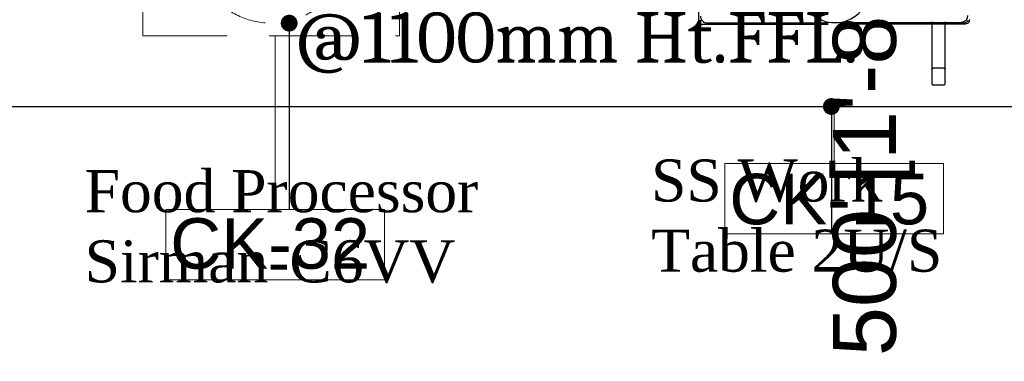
# Model space of a CAD drawing. Header units: millimetres. Extents: x 2985995 to 3127507, y -509231 to -458405.
# Tile 62 of 100: x 3054463 to 3055633, y -464636 to -464230. Entities that reach past the tile are written whole.
import ezdxf

# ---------------------------------------------------------------- set-up
doc = ezdxf.new("R2010")
doc.units = ezdxf.units.MM
doc.header["$LTSCALE"] = 1000
doc.header["$MEASUREMENT"] = 0
doc.header["$PDMODE"] = 3
doc.header["$PDSIZE"] = -1
doc.linetypes.add('DASHED', pattern=[0.75, 0.5, -0.25])
doc.layers.get('0').update_dxf_attribs({"linetype": 'CONTINUOUS'})
doc.layers.get('Defpoints').update_dxf_attribs({"linetype": 'CONTINUOUS'})
for name, color, linetype in [('Drainage', 252, 'CONTINUOUS'), ('ELECTRICAL', 7, 'CONTINUOUS'), ('Equipment', 5, 'CONTINUOUS'), ('Equipment Name', 7, 'CONTINUOUS')]:
    doc.layers.add(name, color=color, linetype=linetype)
doc.layers.add('Equip No.', color=1, linetype='CONTINUOUS', lineweight=15)
doc.styles.add('ARAIL', font='arial.ttf')
doc.styles.add('Arial', font='arial.ttf')
doc.styles.get("Standard").update_dxf_attribs({"font": 'arial.ttf'})
doc.styles.add('style12', font='BOOKOSI.TTF')
doc.dimstyles.new('TFS-Dim', dxfattribs={"dimtxt": 75, "dimasz": 20, "dimexe": 25, "dimexo": 25, "dimgap": 5, "dimtad": 0, "dimdec": 0, "dimzin": 0, "dimdsep": 46, "dimtxsty": 'Standard', "dimcen": 0.09, "dimclrd": 8, "dimclre": 8, "dimadec": 0, "dimazin": 0, "dimtfac": 1, "dimtdec": 0, "dimtofl": 0, "dimtmove": 0, "dimatfit": 3, "dimldrblk": 'DOT', "dimfxl": 1, "dimtolj": 1, "dimtzin": 0, "dimlwd": -1, "dimlwe": -1, "dimarcsym": 0})

# ---------------------------------------------------------------- blocks, each defined once
blk = doc.blocks.new('A$Cc37e4b1b')
at = {"layer": 'Equipment', "linetype": 'DASHED', "lineweight": 0, "ltscale": 0.2}
for p, q in [((-123, -25.6), (-78.4, -112.6, 0)), ((123, -25.6), (78.4, -112.6, 0))]:
    blk.add_line(p, q, dxfattribs=at)
for points in [[(-152.5, -264.3), (152.5, -264.3), (152.5, 100.7), (-152.5, 100.7)], [(-152.5, -25.6), (152.5, -25.6), (152.5, 25.6), (-152.5, 25.6)]]:
    blk.add_lwpolyline(points, close=True, dxfattribs=at)
blk.add_circle((0, -158.4), 90.8, dxfattribs=at)
blk = doc.blocks.new('_Dot')
at = {"color": 0, "linetype": 'ByBlock', "lineweight": -2}
blk.add_line((-0.5, 0), (-1, 0), dxfattribs=at)
at = {"color": 0, "linetype": 'ByBlock', "const_width": 0.5}
blk.add_lwpolyline([(-0.25, 0, 1), (0.25, 0, 1)], format="xyb", close=True, dxfattribs=at)
blk = doc.blocks.new('*D747')
at = {"layer": 'Defpoints', "color": 0, "transparency": 16777216}
for p in [(3055784, -463708.1), (3055965, -463708.1), (3055965, -464208.5, 0)]:
    blk.add_point(p, dxfattribs=at)
at = {"layer": 'Drainage', "color": 8, "transparency": 16777216}
for p, q in [((3055940, -463708.1), (3055759, -463708.1)), ((3055784, -464188.5), (3055784, -463728.1)), ((3055784, -463958.3), (3055477.7, -464149.7)), ((3055477.7, -464149.7), (3055477.7, -464159.7)), ((3055940, -464208.5), (3055759, -464208.5))]:
    blk.add_line(p, q, dxfattribs=at)
for points in [[(3055780.6, -463728.1), (3055787.3, -463728.1), (3055784, -463708.1)], [(3055780.6, -464188.5), (3055787.3, -464188.5), (3055784, -464208.5)]]:
    blk.add_solid(points, dxfattribs=at)
at = {"layer": 'Drainage', "color": 0, "transparency": 16777216, "insert": (3055477.7, -464394.5), "char_height": 75, "attachment_point": 5, "rotation": 90}
blk.add_mtext('\\A1;500 [1\'-8"]', dxfattribs=at)

msp = doc.modelspace()

# ---------------------------------------------------------------- linework, layer by layer
at = {"layer": 'Equip No.'}
for p, q in [((3054766.14972, -464455.70837, 0), (3054766.14972, -464249.49475, 0)), ((3055430.53609, -464401.17279, -0.12379), (3055430.53609, -464333.37124, 0))]:
    msp.add_line(p, q, dxfattribs=at)
for points, elevation in [([(3055300.65182, -464401.17279), (3055560.42035, -464401.17279), (3055560.42035, -464484.59531), (3055300.65182, -464484.59531)], -0.12379), ([(3054636.26546, -464455.70837), (3054896.03399, -464455.70837), (3054896.03399, -464539.13089), (3054636.26546, -464539.13089)], 0)]:
    msp.add_lwpolyline(points, close=True, dxfattribs=dict(at, elevation=elevation))
at = {"layer": 'Equipment'}
for p, q in [((3055269.50805, -464231.04354, 0.02452), (3055269.05918, -464074.17461, 0.02452)), ((3055269.51805, -464231.04351, 0.02452), (3055269.50503, -464226.49068, 0.02452)), ((3055589.23012, -464231.7048, 0.02452), (3055589.89833, -464230.27493, 0.02452)), ((3055272.11733, -464235.40926, 0.02452), (3055276.03575, -464235.39804, 0.02452)), ((3055273.87434, -464235.97883, 0.02452), (3055272.11733, -464235.40926, 0.02452)), ((3055273.87434, -464235.97883, 0.02452), (3055273.80135, -464235.97904, 0.02452)), ((3055274.52234, -464236.02921, 0.02452), (3055423.33457, -464235.60339, 0.02452)), ((3055279.51657, -464234.00491, 0.02452), (3055423.33457, -464233.59339, 0.02452)), ((3055423.33457, -464234.72344, 0.02452), (3055279.5198, -464235.13495, 0.02452)), ((3055439.33457, -464233.5476, 0.02452), (3055581.51533, -464233.14076, 0.02452)), ((3055581.51856, -464234.2708, 0.02452), (3055439.33457, -464234.67765, 0.02452)), ((3055439.33457, -464235.55761, 0.02452), (3055581.52108, -464235.15075, 0.02452)), ((3055546.44229, -464232.96587, 0.02452), (3055546.44229, -464289.15325, 0.02452)), ((3055562.44229, -464289.15325, 0.02452), (3055562.44229, -464232.94507, 0.02452)), ((3055581.52108, -464235.15075, 0.02452), (3055586.52106, -464235.13645, 0.02452)), ((3055586.66463, -464233.52719, 0.02452), (3055588.09065, -464232.85082, 0.02452)), ((3055546.44229, -464289.15325, 0.02452), (3055546.44229, -464290.69834, 0.02452)), ((3055560.44229, -464287.86917, 0.02452), (3055548.44229, -464287.86917, 0.02452)), ((3055562.44229, -464290.69834, 0.02452), (3055562.44229, -464289.15325, 0.02452)), ((3055546.44229, -464290.69834, 0.02452), (3055546.44229, -464305.91524, 0.02452)), ((3055562.44229, -464305.91524, 0.02452), (3055562.44229, -464290.69834, 0.02452)), ((3055560.44229, -464307.91524, 0.02452), (3055548.44229, -464307.91524, 0.02452))]:
    msp.add_line(p, q, dxfattribs=at)
at = {"layer": 'Equipment', "elevation": 0}
msp.add_lwpolyline([(3054434.87326, -464333.3953), (3055734.79773, -464333.3953), (3055734.79773, -463733.12209), (3054434.87326, -463733.12209)], close=True, dxfattribs=at)
at = {"layer": 'Equipment'}
for centre, radius, start, end in [((3055430.51806, -464194.31436, 0.02452), 39.43388, 180.65865133, 271.18644302), ((3055432.15909, -464194.35852, 0.02452), 39.3899, 268.80057518, 359.92623858), ((3055274.50803, -464231.02923, 0.02452), 5, 180.16394752, 261.87482054), ((3055274.50803, -464231.02923, 0.02452), 4.99, 180.16394752, 241.37341076), ((3055279.4937, -464226.01494, 0.02452), 7.99, 180.16394752, 270.16394752), ((3055581.49247, -464225.1508, 0.02452), 7.99, 270.16394752, 0.16394752), ((3055586.50675, -464230.13647, 0.02452), 5, 330.06323706, 0.16394752), ((3055274.50803, -464231.02923, 0.02452), 5, 261.87482054, 270.16394752), ((3055275.11886, -464200.05543, 0.02452), 35.35451, 271.48609274, 277.1507488), ((3055581.28207, -464214.45594, 0.02452), 19.81628, 270.68381523, 285.76087875), ((3055586.50675, -464230.13647, 0.02452), 5, 270.16394752, 300.26465795), ((3055585.09363, -464228.73141, 0.02452), 5.09427, 306.03721005, 324.29068493), ((3055586.50675, -464230.13647, 0.02452), 5, 300.26465795, 330.06323706), ((3055548.44229, -464305.91524, 0.02452), 2, 180, 270), ((3055560.44229, -464305.91524, 0.02452), 2, 270, 0)]:
    msp.add_arc(centre, radius, start, end, dxfattribs=at)
at = {"layer": 'Equipment', "extrusion": (0, 0, -1)}
for centre, start_param, end_param in [((3055548.44229, -464289.15325, 0.02452), -0.0000000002, 1.5707963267), ((3055560.44229, -464289.15325, 0.02452), 1.5707963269, 3.1415926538)]:
    msp.add_ellipse(centre, major_axis=(-2, 0), ratio=0.6420395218, start_param=start_param, end_param=end_param, dxfattribs=at)

# ---------------------------------------------------------------- block references
at = {"layer": 'Equipment'}
msp.add_blockref('A$Cc37e4b1b', (3054761.53686, -463985.20032, 0), dxfattribs=at)

# ---------------------------------------------------------------- texts
at = {"layer": 'ELECTRICAL', "color": 7, "insert": (3054789.97591, -464021.20034, 0), "char_height": 60, "width": 730.3069108, "attachment_point": 1, "style": 'ARAIL'}
msp.add_mtext('{\\fCambria|b0|i0|c0|p18;2Nos.5/15Amp.\\PSwitch Socket @1100mm Ht.FFL.}', dxfattribs=at)
at = {"layer": 'Equip No.', "color": 7, "char_height": 60, "attachment_point": 1, "style": 'Arial'}
for s, insert in [('\\pxqc;CK-15', (3055054.90303, -464413.33406, 1117.2645)), ('\\pxqc;CK-32', (3054390.51666, -464466.04394, 1117.38829))]:
    msp.add_mtext_dynamic_manual_height_columns(s, width=739.3571968, gutter_width=15, heights=[46.53479], dxfattribs=dict(at, insert=insert))
at = {"layer": 'Equipment Name', "color": 0, "char_height": 50, "width": 655.4158451, "attachment_point": 1, "style": 'style12'}
for s, insert in [('SS Work \\PTable 2U/S', (3055212.89692, -464396.23338)), ('\\pxql;Food Processor\\PSirman-C6VV', (3054539.71593, -464408.91987, 0))]:
    msp.add_mtext(s, dxfattribs=dict(at, insert=insert))

# ---------------------------------------------------------------- dimensions: what is measured, and where the dimension line sits
at = {"layer": 'Drainage'}
dim = msp.add_linear_dim(base=(3055783.9706, -463708.12209, 0), p1=(3055964.97176, -464208.51225, 0), p2=(3055964.97176, -463708.12209, 0), angle=90, dimstyle='TFS-Dim', override={"dimtmove": 1}, dxfattribs=at)
dim.commit()
dim.dimension.update_dxf_attribs({"geometry": '*D747', "text_midpoint": (3055477.68813, -464164.739, 0), "dimtype": 161})

# ---------------------------------------------------------------- leaders
at = {"layer": 'Equipment Name', "color": 0}
for points in [[(3054782.77824, -464234.36316, 0), (3054782.72843, -464455.70903, 0)], [(3055427.11099, -464333.37124, 0), (3055427.11099, -464485.14539, 0)]]:
    msp.add_leader(points, dimstyle='TFS-Dim', override={"dimgap": 5, "dimtad": 0, "dimfxl": 10, "dimfxlon": 1, "dimtfill": 1, "dimtfillclr": 256, "dimarcsym": 1}, dxfattribs=at)

doc.saveas('drawing.dxf')
